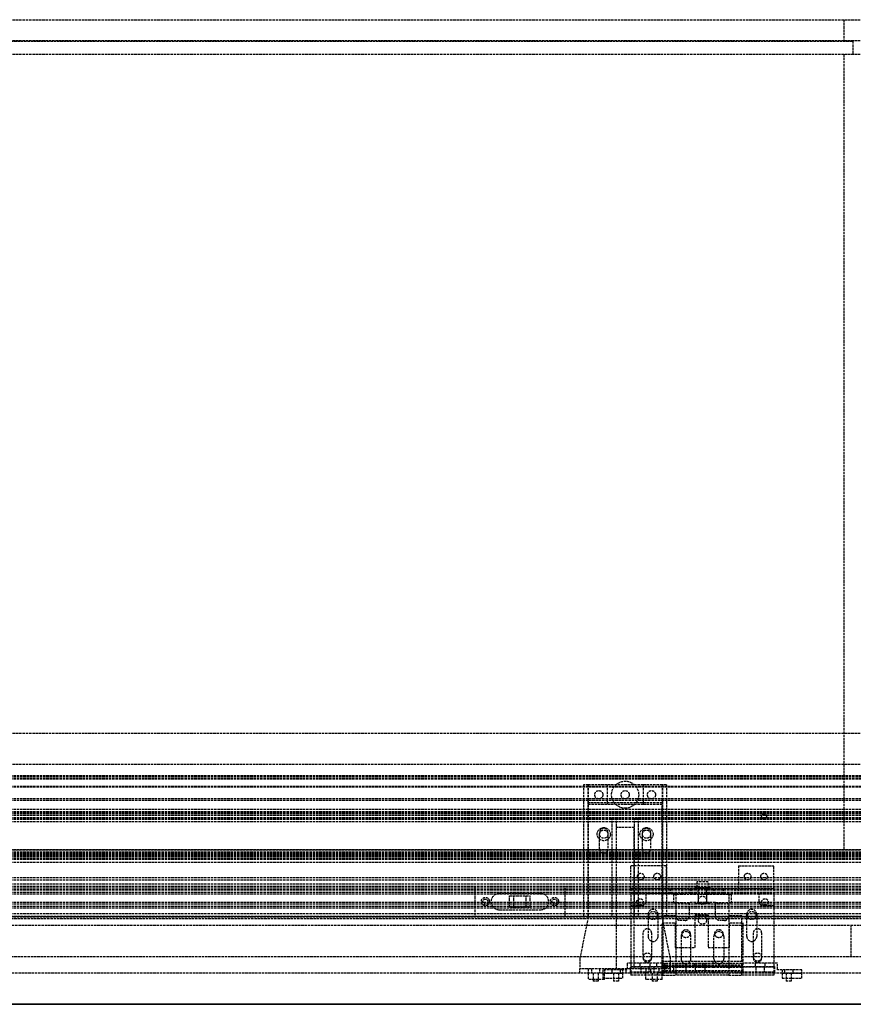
# Model space of a CAD drawing. Header units: millimetres. Extents: x 0 to 3534, y 0 to 599.
# Tile 14 of 19: x 1837 to 2344, y 0 to 599. Entities that reach past the tile are written whole.
import ezdxf

# ---------------------------------------------------------------- set-up
doc = ezdxf.new("R2010")
doc.units = ezdxf.units.MM
doc.header["$LTSCALE"] = 10
doc.linetypes.add('ALLCAD_Strich', pattern=[0.2, 0.15, -0.05])
doc.layers.add('BESCH_KONT_sich_schn_ansi_2d', color=40, linetype='Continuous')
doc.layers.add('BESCH_KONT_sich_schn_grun_2d', color=10, linetype='Continuous')

msp = doc.modelspace()

# ---------------------------------------------------------------- linework, layer by layer
at = {"layer": 'BESCH_KONT_sich_schn_ansi_2d', "linetype": 'ALLCAD_Strich'}
for p, q in [((0, 0, 2121), (3534, 0, 2121)), ((0, 0, 2202), (3534, 0, 2202)), ((0, 0, 2102), (3534, 0, 2102)), ((19, 0, 2087), (3515, 0, 2087)), ((19, 0, 79), (3515, 0, 79)), ((19, 0, 73), (3515, 0, 73)), ((3515, 0, 62), (19, 0, 62)), ((3515, 0, 54.5), (19, 0, 54.5)), ((3515, 0, 53.5), (19, 0, 53.5)), ((3515, 0, 50), (19, 0, 50)), ((3515, 0, 54), (19, 0, 54)), ((3515, 0, 45), (19, 0, 45)), ((3515, 0, 48), (19, 0, 48)), ((3515, 0, 58.5), (19, 0, 58.5)), ((3515, 0, 39.5), (19, 0, 39.5)), ((3412.5, 0, 41.5), (19, 0, 41.5)), ((3515, 0, 59), (19, 0, 59)), ((3515, 0, 60), (19, 0, 60)), ((3515, 0, 53.59), (19, 0, 53.59)), ((3515, 0, 46), (19, 0, 46)), ((3515, 0, 2044), (19, 0, 2044)), ((3515, 0, 2043), (19, 0, 2043)), ((3515, 0, 2046.5), (19, 0, 2046.5)), ((3515, 0, 2079), (19, 0, 2079)), ((3515, 0, 2100), (19, 0, 2100)), ((3515, 0, 2101.5), (19, 0, 2101.5)), ((3515, 0, 2121.55), (19, 0, 2121.55)), ((3515, 0, 2122.5), (19, 0, 2122.5)), ((3515, 0, 2122), (19, 0, 2122)), ((3515, 0, 2040), (19, 0, 2040)), ((3515, 0, 2037.5), (19, 0, 2037.5)), ((3515, 0, 2036.5), (19, 0, 2036.5)), ((3515, 0, 2045.5), (19, 0, 2045.5)), ((3515, 0), (19, 0)), ((3515, 0, 2098.5), (19, 0, 2098.5)), ((1181, 0, 2080), (2353, 0, 2080)), ((1181, 0, 32), (2353, 0, 32)), ((2344, 0, 2086.5), (1190, 0, 2086.5)), ((1190, 0, 73.5), (2344, 0, 73.5)), ((2178, 0, 29), (1356, 0, 29)), ((2178, 0, 31), (1356, 0, 31)), ((2209, 0, 2078), (1546, 0, 2078)), ((2192, 0, 2081), (1690, 0, 2081)), ((3515, 0, 2097.5), (1825.5, 0, 2097.5)), ((2228.5, 0, 2096), (1825.5, 0, 2096)), ((2114, 0, 2039.5), (2169, 0, 2039.5)), ((2114, 0, 2039.5), (2114, 0, 2037.5)), ((2169, 0, 2037.5), (2114, 0, 2037.5)), ((2118, 0, 2037.5), (2118, 0, 2034.5)), ((2118, 0, 2034.5), (2123, 0, 2034.5)), ((2119, 0, 2036.49), (2119, 0, 2034.5)), ((2119, 0, 2036.49), (2119.01, 0, 2036.49)), ((2119, 0, 2036.49), (2119.01, 0, 2036.49)), ((2119, 0, 2036.5), (2119.01, 0, 2036.5)), ((2119, 0, 2036.5), (2119.01, 0, 2036.5)), ((2119, 0, 2036.5), (2119.01, 0, 2036.5)), ((2119, 0, 2036.5), (2119.01, 0, 2036.5)), ((2119, 0, 2036.49), (2119.01, 0, 2036.49)), ((2119, 0, 2036.49), (2119.01, 0, 2036.49)), ((2119, 0, 2036.49), (2119.01, 0, 2036.49)), ((2119, 0, 2036.49), (2119.01, 0, 2036.49)), ((2119, 0, 2036.49), (2119, 0, 2036.49)), ((2119, 0, 2036.49), (2119.01, 0, 2036.49)), ((2119, 0, 2036.5), (2119, 0, 2036.49)), ((2119, 0, 2036.5), (2119.01, 0, 2036.5)), ((2119, 0, 2036.5), (2119, 0, 2036.5)), ((2119, 0, 2036.5), (2119.01, 0, 2036.5)), ((2119, 0, 2036.49), (2119.01, 0, 2036.49)), ((2119.01, 0, 2036.49), (2119.01, 0, 2036.49)), ((2119.01, 0, 2036.5), (2119.01, 0, 2036.49)), ((2119.01, 0, 2036.5), (2119.01, 0, 2036.5)), ((2122, 0, 2036.5), (2122, 0, 2034.5)), ((2123, 0, 2037.5), (2123, 0, 2034.5)), ((2124, 0, 2037.5), (2124, 0, 2034.5)), ((2124, 0, 2034.5), (2129, 0, 2034.5)), ((2129, 0, 2037.5), (2129, 0, 2034.5)), ((2154, 0, 2034.5), (2129, 0, 2034.5)), ((2135.25, 0, 2034.5), (2135.25, 0, 2026)), ((2135.25, 0, 2026), (2137.75, 0, 2026)), ((2137.75, 0, 2026), (2137.75, 0, 2029.5)), ((2137.75, 0, 2029.5), (2145.25, 0, 2029.5)), ((2145.25, 0, 2026), (2147.75, 0, 2026)), ((2145.25, 0, 2029.5), (2145.25, 0, 2026)), ((2147.75, 0, 2026), (2147.75, 0, 2034.5)), ((2154, 0, 2037.5), (2154, 0, 2034.5)), ((2154, 0, 2034.5), (2159, 0, 2034.5)), ((2159, 0, 2037.5), (2159, 0, 2034.5)), ((2160, 0, 2034.5), (2160, 0, 2037.5)), ((2165, 0, 2034.5), (2160, 0, 2034.5)), ((2161, 0, 2034.5), (2161, 0, 2036.5)), ((2164, 0, 2034.5), (2164, 0, 2036.5)), ((2165, 0, 2034.5), (2165, 0, 2037.5)), ((2169, 0, 2039.5), (2169, 0, 2037.5)), ((2233, 0, 29), (2178, 0, 29)), ((2233, 0, 31), (2178, 0, 31)), ((2178, 0, 32), (2178, 0, 85.5)), ((2233, 0, 85.5), (2178, 0, 85.5)), ((2200, 0, 24), (2178, 0, 24)), ((2178, 0, 21.5), (2178, 0, 32)), ((2178, 0, 21.5), (2233, 0, 21.5)), ((2180.25, 0, 26.5), (2180.25, 0, 21.5)), ((2180.25, 0, 26.5), (2197.5, 0, 26.5)), ((2182.75, 0, 21.5), (2182.75, 0, 24)), ((2194.5, 0, 42.5), (2183, 0, 42.5)), ((2183, 0, 29.5), (2183, 0, 26.5)), ((2183, 0, 36), (2183, 0, 32)), ((2193, 0, 36), (2183, 0, 36)), ((2183, 0, 45.5), (2193, 0, 45.5)), ((2183, 0, 36), (2183, 0, 45.5)), ((2183, 0, 21.5), (2183, 0, 24)), ((2193, 0, 29.5), (2183, 0, 29.5)), ((2183, 0, 32), (2183, 0, 29.5)), ((2187, 0, 26.5), (2187, 0, 22.5)), ((2187, 0, 22.5), (2192, 0, 22.5)), ((2187, 0, 26.5), (2187, 0, 24)), ((2188.5, 0, 26.5), (2188.5, 0, 27.5)), ((2196.5, 0, 27.5), (2188.5, 0, 27.5)), ((2190, 0, 26.5), (2190, 0, 24)), ((2190, 0, 24), (2190, 0, 21.5)), ((2190, 0, 21.5), (2190, 0, 24)), ((2192, 0, 2080), (2192, 0, 2031)), ((2192, 0, 2031), (2208.75, 0, 2031)), ((2192, 0, 26.5), (2192, 0, 22.5)), ((2192, 0, 26.5), (2192, 0, 24)), ((2204, 0, 2081), (2192, 0, 2081)), ((2192, 0, 2080), (2192, 0, 2082)), ((2192, 0, 2082), (2204, 0, 2082)), ((2193, 0, 45.5), (2193, 0, 36)), ((2193, 0, 29.5), (2193, 0, 32)), ((2216.5, 0, 33.5), (2194.5, 0, 33.5)), ((2194.5, 0, 33.5), (2194.5, 0, 42.5)), ((2195, 0, 26.5), (2195, 0, 24)), ((2195, 0, 24), (2195, 0, 21.5)), ((2195, 0, 21.5), (2195, 0, 24)), ((2196.5, 0, 26.5), (2196.5, 0, 27.5)), ((2197.25, 0, 35), (2197.25, 0, 42)), ((2213.75, 0, 35), (2197.25, 0, 35)), ((2213.75, 0, 42), (2197.25, 0, 42)), ((2197.5, 0, 27), (2197.5, 0, 26.5)), ((2213.5, 0, 27), (2197.5, 0, 27)), ((2213.5, 0, 26.5), (2197.5, 0, 26.5)), ((2200, 0, 24.5), (2211, 0, 24.5)), ((2200, 0, 24), (2200, 0, 24.5)), ((2200, 0, 24), (2210.99, 0, 24)), ((2203, 0, 26.5), (2203, 0, 22.5)), ((2203, 0, 42), (2203, 0, 33.5)), ((2208, 0, 22.5), (2203, 0, 22.5)), ((2203, 0, 26.5), (2203, 0, 24)), ((2204, 0, 2080), (2204, 0, 2082)), ((2209, 0, 2081), (2204, 0, 2081)), ((2206, 0, 2059.75), (2208.75, 0, 2059.75)), ((2206, 0, 2052.25), (2206, 0, 2059.75)), ((2208.75, 0, 2052.25), (2206, 0, 2052.25)), ((2206.75, 0, 2059.75), (2206.75, 0, 2080)), ((2206.75, 0, 2031), (2206.75, 0, 2052.25)), ((2208, 0, 26.5), (2208, 0, 22.5)), ((2208, 0, 42), (2208, 0, 33.5)), ((2208, 0, 26.5), (2208, 0, 24)), ((2208.75, 0, 2059.75), (2208.75, 0, 2080)), ((2208.75, 0, 2031), (2208.75, 0, 2052.25)), ((2229.5, 0, 2052.25), (2208.75, 0, 2052.25)), ((2208.75, 0, 2059.75), (2229.5, 0, 2059.75)), ((2208.75, 0, 2031), (2296.25, 0, 2031)), ((2296, 0, 2028), (2209, 0, 2028)), ((2228, 0, 2089), (2209, 0, 2089)), ((2209, 0, 2028), (2209, 0, 2080)), ((2209, 0, 2048.25), (2223, 0, 2048.25)), ((2223, 0, 2057.25), (2209, 0, 2057.25)), ((2209, 0, 2092), (2209, 0, 2092)), ((2209, 0, 2092), (2209, 0, 2092)), ((2209, 0, 2092), (2209, 0, 2092)), ((2209, 0, 2092), (2209, 0, 2092)), ((2209, 0, 2092), (2209, 0, 2092)), ((2209, 0, 2092), (2209.01, 0, 2092)), ((2209, 0, 2092), (2209, 0, 2092)), ((2209, 0, 2092), (2209, 0, 2092)), ((2209, 0, 2092), (2209, 0, 2092)), ((2230.5, 0, 2078), (2209, 0, 2078)), ((2230.5, 0, 2081), (2209, 0, 2081)), ((2209, 0, 2080), (2209, 0, 2092)), ((2209, 0, 2095), (2209, 0, 2092)), ((2228.5, 0, 2095), (2209, 0, 2095)), ((2209, 0, 2092), (2228.5, 0, 2092)), ((2209.01, 0, 2092), (2209.01, 0, 2092)), ((2209.01, 0, 2092), (2209.01, 0, 2092)), ((2209.02, 0, 2092), (2209.01, 0, 2092)), ((2209.01, 0, 2092), (2209.01, 0, 2092)), ((2209.01, 0, 2092), (2209.01, 0, 2092)), ((2209.01, 0, 2092), (2209.01, 0, 2092)), ((2209.01, 0, 2092), (2209.01, 0, 2092)), ((2209.01, 0, 2092), (2209.01, 0, 2092)), ((2209.01, 0, 2092), (2209.01, 0, 2092)), ((2209.01, 0, 2092), (2209.01, 0, 2092)), ((2209.01, 0, 2092), (2209.01, 0, 2092)), ((2209.01, 0, 2092), (2209.01, 0, 2092)), ((2209.02, 0, 2092), (2209.02, 0, 2092)), ((2209.02, 0, 2092), (2209.02, 0, 2092)), ((2209.02, 0, 2092), (2209.02, 0, 2092)), ((2209.02, 0, 2092), (2209.02, 0, 2092)), ((2209.02, 0, 2092), (2209.02, 0, 2092)), ((2209.02, 0, 2092), (2209.02, 0, 2092)), ((2209.02, 0, 2092), (2209.02, 0, 2092)), ((2209.02, 0, 2092), (2209.02, 0, 2092)), ((2209.02, 0, 2092), (2209.02, 0, 2092)), ((2211, 0, 24.01), (2210.99, 0, 24.01)), ((2211, 0, 24.01), (2210.99, 0, 24.01)), ((2211, 0, 24), (2210.99, 0, 24)), ((2211, 0, 24), (2210.99, 0, 24)), ((2211, 0, 24), (2210.99, 0, 24)), ((2211, 0, 24), (2210.99, 0, 24)), ((2211, 0, 24.01), (2210.99, 0, 24.01)), ((2211, 0, 24.01), (2210.99, 0, 24.01)), ((2211, 0, 24.01), (2210.99, 0, 24.01)), ((2210.99, 0, 24.01), (2210.99, 0, 24.01)), ((2211, 0, 24.01), (2210.99, 0, 24.01)), ((2210.99, 0, 24), (2210.99, 0, 24.01)), ((2211, 0, 24.01), (2210.99, 0, 24.01)), ((2211, 0, 24), (2210.99, 0, 24)), ((2210.99, 0, 24), (2210.99, 0, 24)), ((2211, 0, 24), (2210.99, 0, 24)), ((2211, 0, 24), (2210.99, 0, 24)), ((2211, 0, 24.01), (2210.99, 0, 24.01)), ((2211, 0, 24), (2211, 0, 24.01)), ((2211, 0, 24), (2211, 0, 24.5)), ((2233, 0, 24), (2211, 0, 24)), ((2212.5, 0, 2095), (2212.5, 0, 2092)), ((2213, 0, 2076), (2213, 0, 2078)), ((2217, 0, 2076), (2213, 0, 2076)), ((2213.5, 0, 26.5), (2213.5, 0, 27)), ((2213.5, 0, 26.5), (2230.75, 0, 26.5)), ((2213.75, 0, 35), (2213.75, 0, 42)), ((2214.5, 0, 2038), (2214.5, 0, 2044)), ((2214.5, 0, 2068), (2214.5, 0, 2074)), ((2214.5, 0, 26.5), (2214.5, 0, 27.5)), ((2222.5, 0, 27.5), (2214.5, 0, 27.5)), ((2215.5, 0, 2089), (2215.5, 0, 2092)), ((2216, 0, 21.5), (2216, 0, 24)), ((2216, 0, 26.5), (2216, 0, 24)), ((2216, 0, 24), (2216, 0, 21.5)), ((2216.5, 0, 2089), (2216.5, 0, 2092)), ((2228, 0, 42.5), (2216.5, 0, 42.5)), ((2216.5, 0, 42.5), (2216.5, 0, 33.5)), ((2216.5, 0, 2095), (2216.5, 0, 2092)), ((2216.5, 0, 2090), (2221.5, 0, 2090)), ((2217, 0, 2076), (2217, 0, 2078)), ((2218, 0, 2089), (2218, 0, 2092)), ((2228, 0, 36), (2218, 0, 36)), ((2218, 0, 45.5), (2228, 0, 45.5)), ((2218, 0, 36), (2218, 0, 45.5)), ((2218, 0, 29.5), (2218, 0, 32)), ((2228, 0, 29.5), (2218, 0, 29.5)), ((2219, 0, 26.5), (2219, 0, 22.5)), ((2219, 0, 22.5), (2224, 0, 22.5)), ((2219, 0, 26.5), (2219, 0, 24)), ((2219.5, 0, 2092), (2219.5, 0, 2095)), ((2220, 0, 2089), (2220, 0, 2092)), ((2220.5, 0, 2044), (2220.5, 0, 2038)), ((2220.5, 0, 2074), (2220.5, 0, 2068)), ((2221, 0, 21.5), (2221, 0, 24)), ((2221, 0, 26.5), (2221, 0, 24)), ((2221, 0, 24), (2221, 0, 21.5)), ((2221.5, 0, 2089), (2221.5, 0, 2092)), ((2222.5, 0, 26.5), (2222.5, 0, 27.5)), ((2223, 0, 2059.5), (2235, 0, 2059.5)), ((2229.5, 0, 2046), (2223, 0, 2046)), ((2223, 0, 2046), (2223, 0, 2059.5)), ((2223, 0, 2078), (2223, 0, 2081)), ((2224, 0, 26.5), (2224, 0, 22.5)), ((2224, 0, 26.5), (2224, 0, 24)), ((2225, 0, 2089), (2225, 0, 2092)), ((2225.5, 0, 2092), (2225.5, 0, 2095)), ((2227, 0, 2078), (2227, 0, 2081)), ((2228, 0, 2088), (2277, 0, 2088)), ((2236, 0, 2089), (2228, 0, 2089)), ((2228, 0, 2072), (2228, 0, 2080)), ((2259, 0, 2072), (2228, 0, 2072)), ((2228, 0, 32), (2228, 0, 36)), ((2228, 0, 26.5), (2228, 0, 29.5)), ((2228, 0, 45.5), (2228, 0, 36)), ((2228, 0, 21.5), (2228, 0, 24)), ((2228, 0, 2080), (2228, 0, 2092)), ((2228, 0, 2091), (2277, 0, 2091)), ((2228, 0, 29.5), (2228, 0, 32)), ((2228.25, 0, 24), (2228.25, 0, 21.5)), ((2236.5, 0, 2096), (2228.5, 0, 2096)), ((2228.5, 0, 2095), (2236.5, 0, 2095)), ((2228.5, 0, 2092), (2236, 0, 2092)), ((2228.5, 0, 2093.5), (2236.5, 0, 2093.5)), ((2228.5, 0, 2092), (2228.5, 0, 2093.5)), ((2228.5, 0, 2096.5), (2236.5, 0, 2096.5)), ((2228.5, 0, 2095), (2228.5, 0, 2096.5)), ((2242.5, 0, 2046), (2229.5, 0, 2040)), ((2229.5, 0, 2040), (2229.5, 0, 2046)), ((2229.5, 0, 2046.25), (2229.5, 0, 2052.25)), ((2247.5, 0, 2046.25), (2229.5, 0, 2046.25)), ((2229.5, 0, 2065.75), (2247.5, 0, 2065.75)), ((2229.5, 0, 2059.75), (2229.5, 0, 2065.75)), ((2274.5, 0, 2078), (2230.5, 0, 2078)), ((2230.5, 0, 2081), (2230.5, 0, 2078)), ((2232.89, 0, 2081), (2230.5, 0, 2081)), ((2230.75, 0, 21.5), (2230.75, 0, 26.5)), ((2272.11, 0, 2081), (2232.89, 0, 2081)), ((2239.89, 0, 2049.5), (2232.89, 0, 2081)), ((2233, 0, 32), (2233, 0, 85.5)), ((3407.5, 0, 29), (2233, 0, 29)), ((2468, 0, 31), (2233, 0, 31)), ((2233, 0, 21.5), (2233, 0, 32)), ((2235, 0, 2059.5), (2248, 0, 2065.5)), ((2236, 0, 2089), (2236, 0, 2088)), ((2248, 0, 2089), (2236, 0, 2089)), ((2236, 0, 2092), (2236.5, 0, 2092)), ((2236, 0, 2092), (2236, 0, 2091)), ((2236.5, 0, 2089), (2236.5, 0, 2092)), ((2250, 0, 2096), (2236.5, 0, 2096)), ((2236.5, 0, 2093.5), (2236.5, 0, 2092)), ((2236.5, 0, 2095), (2236.5, 0, 2096.5)), ((2268.5, 0, 2095), (2236.5, 0, 2095)), ((2236.5, 0, 2092), (2268.5, 0, 2092)), ((2239, 0, 2089), (2239, 0, 2092)), ((2239.5, 0, 2092), (2239.5, 0, 2095)), ((2239.89, 0, 2049.5), (2265.11, 0, 2049.5)), ((2240, 0, 2089), (2240, 0, 2092)), ((2242, 0, 2089), (2242, 0, 2092)), ((2254, 0, 2046), (2242.5, 0, 2046)), ((2244.5, 0, 2089), (2244.5, 0, 2092)), ((2245, 0, 2089), (2245, 0, 2092)), ((2245.5, 0, 2092), (2245.5, 0, 2095)), ((2245.5, 0, 2092), (2245.5, 0, 2078.5)), ((2245.5, 0, 2078.5), (2259.5, 0, 2078.5)), ((2247.5, 0, 2052.25), (2247.5, 0, 2046.25)), ((2254, 0, 2052.25), (2247.5, 0, 2052.25)), ((2247.5, 0, 2059.75), (2254, 0, 2059.75)), ((2247.5, 0, 2065.75), (2247.5, 0, 2059.75)), ((2248, 0, 2088), (2248, 0, 2089)), ((2256, 0, 2089), (2248, 0, 2089)), ((2248, 0, 2059.5), (2254, 0, 2059.5)), ((2248, 0, 2065.5), (2248, 0, 2059.5)), ((2248, 0, 2091), (2248, 0, 2092)), ((2249, 0, 2095), (2249, 0, 2092)), ((2255, 0, 2096), (2250, 0, 2096)), ((2250, 0, 2095), (2250, 0, 2092)), ((2250, 0, 2095), (2250, 0, 2097)), ((2250, 0, 2097), (2255, 0, 2097)), ((2254, 0, 2059.5), (2254, 0, 2046)), ((2254, 0, 2059.75), (2254, 0, 2059.5)), ((2255, 0, 2095), (2255, 0, 2092)), ((2268.5, 0, 2096), (2255, 0, 2096)), ((2255, 0, 2095), (2255, 0, 2097)), ((2256, 0, 2089), (2256, 0, 2088)), ((2269, 0, 2089), (2256, 0, 2089)), ((2256, 0, 2092), (2256, 0, 2095)), ((2256, 0, 2092), (2256, 0, 2091)), ((2259, 0, 2036), (2259, 0, 2072)), ((2277, 0, 2036), (2259, 0, 2036)), ((2259.5, 0, 2092), (2259.5, 0, 2095)), ((2259.5, 0, 2092), (2259.5, 0, 2078.5)), ((2260, 0, 2089), (2260, 0, 2092)), ((2260.5, 0, 2089), (2260.5, 0, 2092)), ((2263, 0, 2089), (2263, 0, 2092)), ((2265, 0, 2089), (2265, 0, 2092)), ((2265.11, 0, 2049.5), (2272.11, 0, 2081)), ((2265.5, 0, 2092), (2265.5, 0, 2095)), ((2266, 0, 2089), (2266, 0, 2092)), ((2268.5, 0, 2089), (2268.5, 0, 2092)), ((2276.5, 0, 2096), (2268.5, 0, 2096)), ((2268.5, 0, 2095), (2276.5, 0, 2095)), ((2268.5, 0, 2092), (2269, 0, 2092)), ((2268.5, 0, 2093.5), (2276.5, 0, 2093.5)), ((2268.5, 0, 2092), (2268.5, 0, 2093.5)), ((2268.5, 0, 2096.5), (2276.5, 0, 2096.5)), ((2268.5, 0, 2095), (2268.5, 0, 2096.5)), ((2269, 0, 2088), (2269, 0, 2089)), ((2277, 0, 2089), (2269, 0, 2089)), ((2269, 0, 2092), (2276.5, 0, 2092)), ((2269, 0, 2091), (2269, 0, 2092)), ((2272.11, 0, 2081), (2274.5, 0, 2081)), ((2274.5, 0, 2081), (2274.5, 0, 2078)), ((2274.5, 0, 2081), (2296, 0, 2081)), ((2274.5, 0, 2078), (2296, 0, 2078)), ((3515, 0, 2096), (2276.5, 0, 2096)), ((2276.5, 0, 2093.5), (2276.5, 0, 2092)), ((2296, 0, 2095), (2276.5, 0, 2095)), ((2276.5, 0, 2095), (2276.5, 0, 2096.5)), ((2276.5, 0, 2092), (2296, 0, 2092)), ((2277, 0, 2080), (2277, 0, 2036)), ((2296, 0, 2089), (2277, 0, 2089)), ((2277, 0, 2092), (2277, 0, 2080)), ((2278, 0, 2081), (2278, 0, 2078)), ((2279.5, 0, 2092), (2279.5, 0, 2095)), ((2280, 0, 2089), (2280, 0, 2092)), ((2282, 0, 2081), (2282, 0, 2078)), ((2283.5, 0, 2089), (2283.5, 0, 2092)), ((2288.5, 0, 2090), (2283.5, 0, 2090)), ((2284.5, 0, 2038), (2284.5, 0, 2044)), ((2284.5, 0, 2068), (2284.5, 0, 2074)), ((2285, 0, 2089), (2285, 0, 2092)), ((2285.5, 0, 2092), (2285.5, 0, 2095)), ((2287, 0, 2089), (2287, 0, 2092)), ((2288, 0, 2076), (2288, 0, 2078)), ((2292, 0, 2076), (2288, 0, 2076)), ((2288.5, 0, 2089), (2288.5, 0, 2092)), ((2288.5, 0, 60), (2288.5, 0, 79)), ((2288.5, 0, 2092), (2288.5, 0, 2095)), ((2289.5, 0, 2089), (2289.5, 0, 2092)), ((2290.5, 0, 2044), (2290.5, 0, 2038)), ((2290.5, 0, 2074), (2290.5, 0, 2068)), ((2291.5, 0, 60), (2291.5, 0, 79)), ((2292, 0, 2076), (2292, 0, 2078)), ((2292.5, 0, 2092), (2292.5, 0, 2095)), ((2296, 0, 2028), (2296, 0, 2080)), ((3515, 0, 2078), (2296, 0, 2078)), ((2296, 0, 2080), (2296, 0, 2092)), ((2301, 0, 2081), (2296, 0, 2081)), ((2296, 0, 2095), (2296, 0, 2092)), ((2296.25, 0, 2031), (2296.25, 0, 2080)), ((2296.25, 0, 2031), (2313, 0, 2031)), ((2298.25, 0, 2031), (2298.25, 0, 2080)), ((2313, 0, 2081), (2301, 0, 2081)), ((2301, 0, 2080), (2301, 0, 2082)), ((2301, 0, 2082), (2313, 0, 2082)), ((2313, 0, 2031), (2313, 0, 2080)), ((2313, 0, 2080), (2313, 0, 2082)), ((2383, 0, 2081), (2313, 0, 2081)), ((2357.5, 0, 79), (2338.5, 0, 79)), ((2338.5, 0, 79), (2338.5, 0, 2081)), ((2343, 0, 32), (2343, 0, 2080)), ((2344, 0, 73.5), (2344, 0, 2086.5))]:
    msp.add_line(p, q, dxfattribs=at)
at = {"layer": 'BESCH_KONT_sich_schn_ansi_2d', "linetype": 'ALLCAD_Strich', "extrusion": (0, 1, 0)}
for centre, radius in [((-2187.5, 78), 2.5), ((-2187.5, 65.5), 2.5), ((-2187.5, 53), 2.5), ((-2187.5, 53), 1.5), ((-2187.5, 78), 1.5), ((-2200, 2068), 2.5), ((-2200, 2036), 2.5), ((-2200, 2052), 2.5), ((-2200, 2068), 1.5), ((-2200, 2036), 1.5), ((-2217.5, 2068), 2.5), ((-2217.5, 2038), 2.5), ((-2223.5, 53), 2.5), ((-2223.5, 65.5), 2.5), ((-2223.5, 78), 2.5), ((-2223.5, 78), 1.5), ((-2223.5, 53), 1.5), ((-2226.5, 2045), 2), ((-2226.5, 2067), 2), ((-2250.5, 2067), 2), ((-2250.5, 2045), 2), ((-2252.5, 2060.5), 2.5), ((-2287.5, 2038), 2.5), ((-2287.5, 2068), 2.5), ((-2305, 2068), 2.5), ((-2305, 2036), 2.5), ((-2305, 2052), 2.5), ((-2305, 2068), 1.5), ((-2305, 2036), 1.5)]:
    msp.add_circle(centre, radius, dxfattribs=at)
at = {"layer": 'BESCH_KONT_sich_schn_ansi_2d', "linetype": 'ALLCAD_Strich', "extrusion": (0, -1, 0)}
for radius in [17.5, 4.5, 2.5]:
    msp.add_circle((2252.5, 2060.5), radius, dxfattribs=at)
at = {"layer": 'BESCH_KONT_sich_schn_ansi_2d', "linetype": 'ALLCAD_Strich', "extrusion": (0, 1, 0)}
for centre, start, end in [((-2217.5, 2038), 180, 0), ((-2217.5, 2044), 0, 180), ((-2217.5, 2074), 0, 180), ((-2217.5, 2068), 180, 0), ((-2287.5, 2038), 180, 0), ((-2287.5, 2044), 0, 180), ((-2287.5, 2074), 0, 180), ((-2287.5, 2068), 180, 360)]:
    msp.add_arc(centre, 3, start, end, dxfattribs=at)
at = {"layer": 'BESCH_KONT_sich_schn_grun_2d', "linetype": 'ALLCAD_Strich'}
for p, q in [((19, 599), (3515, 599)), ((2338.5, 599), (2338.5, 586.4)), ((19, 586.4), (3515, 586.4)), ((1190, 586), (2344, 586)), ((2344, 586), (2344, 578)), ((19, 578), (3515, 578)), ((2338.5, 578), (2338.5, 94)), ((19, 165), (3515, 165)), ((19, 146), (3515, 146)), ((3515, 139), (19, 139)), ((3515, 138.5), (19, 138.5)), ((3515, 137.5), (19, 137.5)), ((3515, 137), (19, 137)), ((3515, 132.5), (19, 132.5)), ((3515, 132.09), (19, 132.09)), ((2180.25, 133.5), (2180.25, 53.5)), ((2183, 133.5), (2180.25, 133.5)), ((2182.75, 133.5), (2182.75, 53.5)), ((2194.5, 133.5), (2183, 133.5)), ((2183, 133.5), (2183, 121.5)), ((2216.5, 133.5), (2194.5, 133.5)), ((2194.5, 133.5), (2194.5, 121.5)), ((2228, 133.5), (2216.5, 133.5)), ((2216.5, 133.5), (2216.5, 121.5)), ((2228, 133.5), (2228, 121.5)), ((2230.75, 133.5), (2228, 133.5)), ((2228.25, 133.5), (2228.25, 53.5)), ((2230.75, 133.5), (2230.75, 53.5)), ((3515, 125), (19, 125)), ((3515, 124), (19, 124)), ((3515, 124), (19.02, 124)), ((2228, 122.5), (2183, 122.5)), ((2194.5, 121.5), (2183, 121.5)), ((2183, 121.5), (2183, 53)), ((2216.5, 121.5), (2194.5, 121.5)), ((2228, 121.5), (2216.5, 121.5)), ((2228, 53), (2228, 121.5)), ((3515, 118.5), (19, 118.5)), ((3515, 117), (19, 117)), ((3515, 116.5), (19, 116.5)), ((3515, 116), (19, 116)), ((3515, 115), (19, 115)), ((3515, 114.84), (19, 114.84)), ((3515, 113.5), (19, 113.5)), ((3515, 113.18), (19, 113.18)), ((3515, 113), (19, 113)), ((3515, 112.5), (19, 112.5)), ((3515, 111), (19, 111)), ((2197.5, 113.5), (2197.5, 53.5)), ((2200, 113.5), (2200, 53.5)), ((2211, 113.5), (2211, 53.5)), ((2213.5, 113.5), (2213.5, 53.5)), ((2190, 94.5), (2190, 104.5)), ((2195, 104.5), (2195, 94.5)), ((2211, 107.5), (2200, 107.5)), ((2200, 107.5), (2200, 29)), ((2211, 21.5), (2211, 107.5)), ((2216, 94.5), (2216, 104.5)), ((2221, 104.5), (2221, 94.5)), ((19, 94), (3515, 94)), ((3515, 94), (19, 94)), ((3515, 92.5), (19, 92.5)), ((3515, 91.5), (19, 91.5)), ((3515, 91), (19, 91)), ((3515, 90.5), (19, 90.5)), ((3515, 90), (19, 90)), ((3515, 92), (1603, 92)), ((3515, 89), (19, 89)), ((3515, 88), (19, 88)), ((3515, 86.25), (19, 86.25)), ((2209, 70.5), (2209, 84.25)), ((2230.5, 84.25), (2209, 84.25)), ((2230.5, 84.25), (2230.5, 70.5)), ((2274.5, 84.25), (2296, 84.25)), ((2274.5, 84.25), (2274.5, 70.5)), ((2296, 70.5), (2296, 84.25)), ((3515, 77), (19, 77)), ((3515, 75.5), (19, 75.5)), ((3515, 73), (19, 73)), ((2249, 74.5), (2249, 70.5)), ((2256, 74.5), (2249, 74.5)), ((2256, 70.5), (2256, 74.5)), ((3515, 71.75), (19, 71.75)), ((3515, 71.25), (19, 71.25)), ((3515, 69.5), (19, 69.5)), ((3515, 68), (19, 68)), ((3515, 70), (1426, 70)), ((2235, 67), (1520, 67)), ((2114, 71.75), (2114, 53.25)), ((2154, 67.5), (2129, 67.5)), ((2135.25, 59), (2135.25, 66)), ((2135.25, 66), (2147.75, 66)), ((2137.75, 59), (2137.75, 66)), ((2145.25, 59), (2145.25, 66)), ((2147.75, 59), (2147.75, 66)), ((2169, 53.25), (2169, 71.75)), ((2209, 70.5), (2209, 29)), ((2209, 70.5), (2249, 70.5)), ((2209, 67.5), (2209, 67.5)), ((2209, 67.5), (2209, 67.5)), ((2209, 67.49), (2209, 67.5)), ((2209, 67.5), (2209, 67.5)), ((2209, 67.49), (2209, 67.5)), ((2209.02, 67.5), (2209, 67.5)), ((2209, 67.49), (2209, 67.49)), ((2209, 67.49), (2209, 67.49)), ((2209.01, 67.5), (2209.01, 67.5)), ((2209.01, 67.5), (2209.01, 67.49)), ((2209.01, 67.49), (2209.01, 67.5)), ((2209.01, 67.5), (2209.01, 67.5)), ((2209.01, 67.5), (2209.01, 67.5)), ((2209.01, 67.5), (2209.01, 67.5)), ((2209.01, 67.5), (2209.01, 67.49)), ((2209.01, 67.5), (2209.01, 67.49)), ((2209.01, 67.5), (2209.01, 67.49)), ((2209.01, 67.49), (2209.01, 67.49)), ((2209.01, 67.49), (2209.01, 67.49)), ((2209.01, 67.49), (2209.01, 67.49)), ((2209.02, 67.5), (2209.02, 67.5)), ((2209.02, 67.49), (2209.02, 67.5)), ((2209.02, 67.5), (2209.02, 67.5)), ((2209.02, 67.49), (2209.02, 67.5)), ((2245.5, 67.5), (2209.02, 67.5)), ((2209.02, 67.5), (2209.02, 67.49)), ((2209.02, 67.49), (2209.02, 67.49)), ((2209.02, 67.49), (2209.02, 67.49)), ((2236.5, 67.5), (2218, 67.5)), ((2218, 67.5), (2218, 62.5)), ((2230.5, 70.5), (2230.5, 67.5)), ((2232.89, 70.5), (2232.89, 67.5)), ((2235, 67), (2235, 62)), ((2235, 67), (2270, 67)), ((2236.5, 53.75), (2236.5, 67.5)), ((2239.89, 70.5), (2239.89, 67.5)), ((2245.5, 70.5), (2245.5, 67.5)), ((2245.5, 67.5), (2259.5, 67.5)), ((2248, 71), (2248, 70.5)), ((2248, 71), (2257, 71)), ((2249, 70.5), (2256, 70.5)), ((2250, 70.5), (2250, 62)), ((2250, 67.5), (2250, 70.5)), ((2250, 67), (2250, 62)), ((2255, 70.5), (2255, 62)), ((2255, 67.5), (2255, 70.5)), ((2255, 67), (2255, 62)), ((2256, 70.5), (2296, 70.5)), ((2257, 71), (2257, 70.5)), ((2259.5, 70.5), (2259.5, 67.5)), ((2259.5, 67.5), (2296, 67.5)), ((2265.11, 70.5), (2265.11, 67.5)), ((2287, 67.5), (2268.5, 67.5)), ((2268.5, 67.5), (2268.5, 53.75)), ((2270, 67), (2270, 62)), ((3515, 67), (2270, 67)), ((2272.11, 70.5), (2272.11, 67.5)), ((2274.5, 70.5), (2274.5, 67.5)), ((2287, 62.5), (2287, 67.5)), ((2296, 70.5), (2296, 29)), ((3515, 61), (19, 61)), ((2235, 62), (1520, 62)), ((2119, 62.51), (2119.01, 62.51)), ((2119, 62.51), (2119, 62.51)), ((2119, 62.51), (2119, 62.51)), ((2119, 62.51), (2119.01, 62.51)), ((2119, 62.51), (2119.01, 62.51)), ((2119, 62.51), (2119.01, 62.51)), ((2119, 62.51), (2119.01, 62.51)), ((2119, 62.5), (2119, 62.51)), ((2119, 62.51), (2119.01, 62.51)), ((2119, 62.51), (2119.01, 62.51)), ((2119, 62.5), (2119.01, 62.5)), ((2119, 62.5), (2119.01, 62.5)), ((2119, 62.5), (2119.01, 62.5)), ((2119, 62.5), (2119, 62.5)), ((2119, 62.5), (2119.01, 62.5)), ((2119, 62.5), (2119, 62.5)), ((2119, 62.5), (2119.01, 62.5)), ((2119, 62.5), (2119, 62.5)), ((2119, 62.5), (2119.01, 62.5)), ((2119, 62.5), (2119.01, 62.5)), ((2119, 62.5), (2119.01, 62.5)), ((2119, 62.5), (2119.01, 62.5)), ((2119, 62.5), (2119, 62.49)), ((2119, 62.49), (2119, 62.49)), ((2119, 62.49), (2119.01, 62.49)), ((2119, 62.49), (2119.01, 62.49)), ((2119, 62.49), (2119.01, 62.49)), ((2119, 62.49), (2119.01, 62.49)), ((2119, 62.49), (2119.01, 62.49)), ((2119, 62.49), (2119, 62.49)), ((2119, 62.49), (2119.01, 62.49)), ((2119, 62.49), (2119.01, 62.49)), ((2119.01, 62.51), (2119.01, 62.51)), ((2119.01, 62.51), (2119.01, 62.51)), ((2119.01, 62.5), (2119.01, 62.51)), ((2119.01, 62.5), (2119.01, 62.5)), ((2119.01, 62.5), (2119.01, 62.5)), ((2119.01, 62.5), (2119.01, 62.5)), ((2119.01, 62.5), (2119.01, 62.49)), ((2119.01, 62.49), (2119.01, 62.49)), ((2119.01, 62.49), (2119.01, 62.49)), ((2215.5, 60), (2209, 60)), ((2235, 62), (2244.5, 62)), ((2260.5, 62), (2244.5, 62)), ((2244.5, 62), (2244.5, 53.5)), ((2248, 62), (2248, 61.5)), ((2248, 61.5), (2257, 61.5)), ((2257, 62), (2257, 61.5)), ((2260.5, 53.5), (2260.5, 62)), ((2260.5, 62), (2270, 62)), ((3515, 62), (2270, 62)), ((2296, 60), (2289.5, 60)), ((3515, 59.5), (19, 59.5)), ((3515, 55), (19, 55)), ((2407, 58.5), (1127, 58.5)), ((2129, 57.5), (2154, 57.5)), ((2147.75, 59), (2135.25, 59)), ((2219.5, 54.75), (2219.5, 41.25)), ((2225.5, 41.25), (2225.5, 54.75)), ((2248, 54.5), (2256, 54.5)), ((2248, 34.5), (2248, 54.5)), ((2256, 54.5), (2256, 34.5)), ((2279.5, 41.25), (2279.5, 54.75)), ((2285.5, 54.75), (2285.5, 41.25)), ((3534, 48), (0, 48)), ((3515, 53.25), (19, 53.25)), ((3515, 53), (19, 53)), ((2399.5, 52), (1134.5, 52)), ((2397.5, 53.5), (1136.5, 53.5)), ((2183, 53), (2178.2, 29)), ((2233, 28), (2228, 53)), ((2228, 49.5), (2236, 49.5)), ((2228, 19.5), (2228, 49.5)), ((2236.5, 53.75), (2228.5, 53.75)), ((2228.5, 53.75), (2228.5, 29)), ((2236, 49.5), (2236, 34.5)), ((2236.5, 29), (2236.5, 53.75)), ((2242, 51), (2239, 51)), ((2266, 51), (2263, 51)), ((2276.5, 53.75), (2268.5, 53.75)), ((2268.5, 53.75), (2268.5, 29)), ((2269, 34.5), (2269, 49.5)), ((2269, 49.5), (2277, 49.5)), ((2276.5, 29), (2276.5, 53.75)), ((2277, 49.5), (2277, 19.5)), ((2343, 29), (2343, 48)), ((2216.5, 28), (2216.5, 43.5)), ((2221.5, 43.5), (2221.5, 28)), ((2283.5, 28), (2283.5, 43.5)), ((2288.5, 43.5), (2288.5, 28)), ((2239.5, 41.25), (2239.5, 29)), ((2245.5, 29), (2245.5, 41.25)), ((2259.5, 29), (2259.5, 41.25)), ((2265.5, 41.25), (2265.5, 29)), ((2236, 34.5), (2248, 34.5)), ((2256, 34.5), (2269, 34.5)), ((0, 29), (3534, 29)), ((2178.2, 29), (2178, 28)), ((2178, 28), (2178, 21.5)), ((2200, 29), (2200, 21.5)), ((2209, 25), (2206.75, 25)), ((2206.75, 25), (2206.75, 21)), ((2209, 29), (2209, 17.75)), ((2228, 25), (2209, 25)), ((2214.5, 25), (2214.5, 23)), ((2220.5, 25), (2220.5, 23)), ((2224.5, 25), (2224.5, 23)), ((2277, 26), (2228, 26)), ((2228, 25), (2259, 25)), ((2228, 24), (2277, 24)), ((2228.5, 29), (2228.5, 17.75)), ((2229.5, 25), (2229.5, 23)), ((2233, 21.5), (2233, 28)), ((2236.5, 17.75), (2236.5, 29)), ((2239.5, 29), (2239.5, 27.75)), ((2245.5, 27.75), (2245.5, 29)), ((2247.5, 25), (2247.5, 23)), ((2248.5, 25), (2248.5, 23)), ((2252.5, 25), (2252.5, 23)), ((2254, 25), (2254, 23)), ((2259, 25), (2259, 26)), ((2259, 25), (2277, 25)), ((2259, 23), (2259, 24)), ((2259.5, 27.75), (2259.5, 29)), ((2265.5, 29), (2265.5, 27.75)), ((2268.5, 29), (2268.5, 17.75)), ((2276.5, 17.75), (2276.5, 29)), ((2296, 25), (2277, 25)), ((2284.5, 25), (2284.5, 23)), ((2290.5, 25), (2290.5, 23)), ((2296, 29), (2296, 17.75)), ((2298.25, 25), (2296, 25)), ((2298.25, 21), (2298.25, 25)), ((2192, 19), (1690, 19)), ((2178, 19), (2178, 21.5)), ((2206.75, 21.5), (2178, 21.5)), ((2183, 21.5), (2183, 19)), ((2183, 19), (2183, 15)), ((2185, 21.5), (2185, 19)), ((2186, 19), (2186, 14)), ((2189, 19), (2189, 14)), ((2190, 21.5), (2190, 19)), ((2192, 21), (2192, 16)), ((2204, 21), (2192, 21)), ((2192, 19), (2204, 19)), ((2204, 19), (2192, 19)), ((2193, 21.5), (2193, 19)), ((2193, 15), (2193, 19)), ((2197.5, 21), (2197.5, 19)), ((2198.5, 19), (2198.5, 14)), ((2201.5, 19), (2201.5, 14)), ((2202.5, 21), (2202.5, 19)), ((2204, 16), (2204, 21)), ((2206.75, 21), (2204, 21)), ((2208.75, 19), (2204, 19)), ((2209, 19), (2204, 19)), ((2206, 21), (2206, 19)), ((2208.75, 21.5), (2206.75, 21.5)), ((2208.75, 19), (2208.75, 23)), ((2208.75, 23), (2209, 23)), ((2209, 21.5), (2208.75, 21.5)), ((2209, 23), (2228, 23)), ((2228, 22.5), (2209, 22.5)), ((2223, 21.5), (2209, 21.5)), ((2228, 19.5), (2209, 19.5)), ((2296, 19), (2209, 19)), ((2211, 21.52), (2210.99, 21.52)), ((2211, 21.52), (2210.99, 21.52)), ((2211, 21.52), (2210.99, 21.52)), ((2211, 21.52), (2210.99, 21.52)), ((2210.99, 21.52), (2210.99, 21.52)), ((2210.99, 21.52), (2210.99, 21.52)), ((2210.99, 21.52), (2210.99, 21.51)), ((2211, 21.52), (2210.99, 21.52)), ((2211, 21.52), (2210.99, 21.52)), ((2211, 21.52), (2210.99, 21.52)), ((2211, 21.51), (2210.99, 21.51)), ((2211, 21.51), (2210.99, 21.51)), ((2211, 21.51), (2210.99, 21.51)), ((2211, 21.51), (2210.99, 21.51)), ((2210.99, 21.51), (2210.99, 21.51)), ((2210.99, 21.51), (2210.99, 21.51)), ((2211, 21.51), (2210.99, 21.51)), ((2211, 21.51), (2210.99, 21.51)), ((2210.99, 21.51), (2211, 21.51)), ((2211, 21.51), (2210.99, 21.51)), ((2211, 21.51), (2210.99, 21.51)), ((2210.99, 21.5), (2210.99, 21.51)), ((2211, 21.5), (2210.99, 21.5)), ((2211, 21.5), (2210.99, 21.5)), ((2211, 21.5), (2210.99, 21.5)), ((2210.99, 21.5), (2210.99, 21.5)), ((2210.99, 21.5), (2210.99, 21.5)), ((2211, 21.5), (2210.99, 21.5)), ((2211, 21.5), (2210.99, 21.5)), ((2211, 21.5), (2210.99, 21.5)), ((2215, 22.5), (2215, 19.5)), ((2218, 21.5), (2218, 19)), ((2218, 15), (2218, 19)), ((2220, 22.5), (2220, 19.5)), ((2221, 21.5), (2221, 19)), ((2222, 19), (2222, 14)), ((2223, 22.5), (2223, 19.5)), ((2233, 21.5), (2223, 21.5)), ((2225, 19), (2225, 14)), ((2226, 21.5), (2226, 19)), ((2228, 23.5), (2277, 23.5)), ((2259, 23), (2228, 23)), ((2228, 22.5), (2259, 22.5)), ((2228, 20.5), (2277, 20.5)), ((2259, 19.5), (2228, 19.5)), ((2228, 19.5), (2228, 19)), ((2228, 15), (2228, 19)), ((2229.5, 22.5), (2229.5, 19.5)), ((2233, 19), (2233, 21.5)), ((2235, 22.5), (2235, 19.5)), ((2242.5, 22.5), (2242.5, 19.5)), ((2248, 22.5), (2248, 19.5)), ((2254, 22.5), (2254, 19.5)), ((2259, 22.5), (2259, 23.5)), ((2277, 23), (2259, 23)), ((2259, 22.5), (2277, 22.5)), ((2259, 19.5), (2259, 20.5)), ((2277, 19.5), (2259, 19.5)), ((2277, 23), (2296, 23)), ((2296, 22.5), (2277, 22.5)), ((2296, 19.5), (2277, 19.5)), ((2285, 22.5), (2285, 19.5)), ((2290, 22.5), (2290, 19.5)), ((2296, 23), (2296.25, 23)), ((2301, 19), (2296, 19)), ((2296.25, 23), (2296.25, 19)), ((2301, 19), (2296.25, 19)), ((2301, 21), (2298.25, 21)), ((2313, 21), (2301, 21)), ((2301, 21), (2301, 16)), ((2301, 19), (2313, 19)), ((2313, 19), (2301, 19)), ((2302.5, 21), (2302.5, 19)), ((2303.5, 19), (2303.5, 14)), ((2306.5, 19), (2306.5, 14)), ((2307.5, 21), (2307.5, 19)), ((2313, 16), (2313, 21)), ((2353, 19), (2313, 19)), ((2193, 15), (2183, 15)), ((2189, 14), (2186, 14)), ((2192, 16), (2204, 16)), ((2201.5, 14), (2198.5, 14)), ((2228.5, 17.75), (2209, 17.75)), ((2228, 15), (2218, 15)), ((2225, 14), (2222, 14)), ((2228.5, 17.75), (2236.5, 17.75)), ((2268.5, 17.75), (2236.5, 17.75)), ((2268.5, 17.75), (2276.5, 17.75)), ((2296, 17.75), (2276.5, 17.75)), ((2301, 16), (2313, 16)), ((2306.5, 14), (2303.5, 14)), ((1181, 0), (2353, 0))]:
    msp.add_line(p, q, dxfattribs=at)
for centre, radius in [((2205.5, 127.5), 8.25), ((2189.5, 127.5), 2.5), ((2189.5, 127.5), 2.5), ((2205.5, 127.5), 2.5), ((2221.5, 127.5), 2.5), ((2221.5, 127.5), 2.5), ((2290, 114.5), 1.5), ((2192.5, 103.5), 4), ((2192.5, 103.5), 2.5), ((2218.5, 103.5), 4), ((2218.5, 103.5), 2.5), ((2215, 77.75), 2), ((2225, 77.75), 2), ((2280, 77.75), 2), ((2290, 77.75), 2), ((2120.5, 62.5), 2.5), ((2120.5, 62.5), 1.5), ((2162.5, 62.5), 2.5), ((2162.5, 62.5), 1.5), ((2214.5, 62.25), 2), ((2252.5, 63.25), 2.5), ((2290.5, 62.25), 2), ((2222.5, 54), 2.5), ((2282.5, 54), 2.5), ((2252.5, 51.25), 2.5), ((2242.5, 43), 2.5), ((2262.5, 43), 2.5), ((2219, 28.75), 2.5), ((2286, 28.75), 2.5)]:
    msp.add_circle(centre, radius, dxfattribs=at)
for centre, radius, start, end in [((2192.5, 104.5), 2.5, 360, 180), ((2218.5, 104.5), 2.5, 360, 180), ((2192.5, 94.5), 2.5, 180, 360), ((2218.5, 94.5), 2.5, 180, 360), ((2129, 62.5), 5, 90, 270), ((2154, 62.5), 5, 270, 90), ((2209, 67.5), 0.00271, 90, 180), ((2209, 67.5), 0.00116, 0, 90), ((2209, 67.5), 0.00116, 90, 180), ((2209, 67.5), 0.00271, 0, 90), ((2209, 67.49), 0.00116, 180, 270), ((2209, 67.49), 0.00116, 270, 0), ((2209, 67.49), 0.00271, 270, 0), ((2209, 67.49), 0.00271, 180, 270), ((2209.01, 67.49), 0.00093, 0, 90), ((2209.01, 67.5), 0.00217, 0, 90), ((2209.02, 67.5), 0.00271, 90, 180), ((2209.01, 67.49), 0.00093, 270, 0), ((2209.01, 67.49), 0.00217, 270, 0), ((2209.02, 67.49), 0.00271, 180, 270), ((2209.02, 67.5), 0.00116, 0, 90), ((2209.02, 67.5), 0.00116, 90, 180), ((2209.02, 67.5), 0.00271, 0, 90), ((2209.02, 67.49), 0.00116, 180, 270), ((2209.02, 67.49), 0.00116, 270, 0), ((2209.02, 67.49), 0.00271, 270, 0), ((2215.5, 62.5), 2.5, 270, 360), ((2289.5, 62.5), 2.5, 180, 270), ((2222.5, 54.75), 3, 360, 180), ((2282.5, 54.75), 3, 0, 180), ((2239, 53.5), 2.5, 180, 270), ((2242, 53.5), 2.5, 270, 360), ((2263, 53.5), 2.5, 180, 270), ((2266, 53.5), 2.5, 270, 360), ((2219, 43.5), 2.5, 360, 180), ((2242.5, 41.25), 3, 360, 180), ((2262.5, 41.25), 3, 0, 180), ((2286, 43.5), 2.5, 360, 180), ((2222.5, 41.25), 3, 180, 360), ((2282.5, 41.25), 3, 180, 0), ((2219, 28), 2.5, 180, 360), ((2242.5, 27.75), 3, 180, 360), ((2262.5, 27.75), 3, 180, 0), ((2286, 28), 2.5, 180, 360)]:
    msp.add_arc(centre, radius, start, end, dxfattribs=at)

doc.saveas('drawing.dxf')
